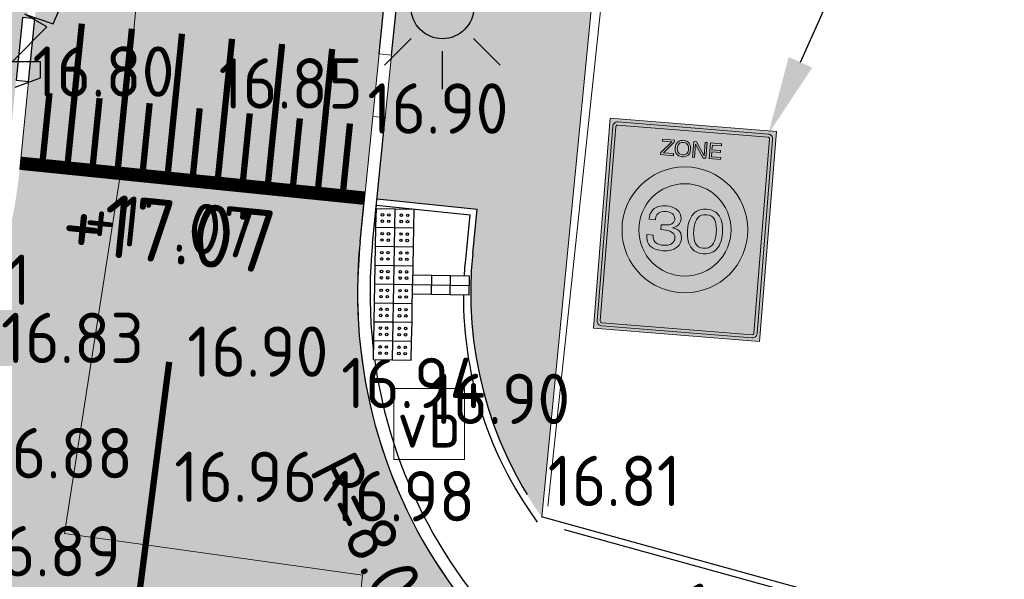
# Model space of a CAD drawing. Header units: metres. Extents: x 174255 to 175175, y 462028 to 462911.
# Tile 44 of 256: x 174576.41 to 174592.06, y 462273.53 to 462282.43. Entities that reach past the tile are written whole.
import ezdxf
from ezdxf import colors
from ezdxf.entities.mleader import LeaderData, LeaderLine
from ezdxf.enums import TextEntityAlignment as Align
from ezdxf.lldxf.tags import DXFTag
from ezdxf.math import Vec2, Vec3

# ---------------------------------------------------------------- set-up
doc = ezdxf.new("R2010")
doc.units = ezdxf.units.M
doc.set_wipeout_variables(frame=1)
for name, pattern in [('VH-GELEIDEBAND_50X200', [8, 4, -2, 0, -2]), ('VH-OPSLUITBAND', [10, 4, -2, 2, -2]), ('VH-OPSLUITBAND_100X200', [16, 8, -2, 4, -2])]:
    doc.linetypes.add(name, pattern=pattern)
for name, color, linetype in [('-DR-nw-inr-geleidetegels', 250, 'Continuous'), ('-DR-nw-inr-noppentegels', 250, 'Continuous'), ('-DR-nw-txt', 50, 'Continuous')]:
    doc.layers.add(name, color=color, linetype=linetype)
for name, color, linetype, lineweight in [('B-ME-AL-PEIL_BRM-T20', 8, 'Continuous', 20), ('B-ME-AL-PEIL_MAAIVELD-T20', 8, 'Continuous', 20), ('B-ME-GR-HAAG-G', 8, 'GR-HAAG1', 20), ('B-ME-IE-MEUBILAIR_WEGMEUBILAIR_VERKEERSBORD-S', 8, 'Continuous', 25), ('B-WE-RI-PERSLEIDING-G', 8, 'RI-PERS', 20), ('B-WE-VH-KANTOPSLUITING_ACHTERKANTBAND-G', 252, 'Continuous', 25), ('B-WE-VH-KANTOPSLUITING_EINDVERLOOPBAND_200X200-G', 252, 'Continuous', 25), ('B-WE-VH-KANTOPSLUITING_OPSLUITBAND_100X200-G', 252, 'VH-OPSLUITBAND_100X200', 25), ('B-WE-VH-KANTOPSLUITING_OPSLUITBAND_200X200-G', 252, 'VH-OPSLUITBAND', 20), ('B-WE-VH-KANTOPSLUITING_VERLOOPBAND_50-200X200-200X200-G', 252, 'Continuous', 20), ('B-WE-VH-NAP-T20', 252, 'Continuous', 25), ('B-WE-VW-MARKERING_DWARS_STREEP_DOORGETROKKEN_020-G', 8, 'Continuous', 13), ('B-WE-VW-MARKERING_LANGS_STREEP_DOORGETROKKEN_010-G', 8, 'Continuous', 20), ('B-XX-KG-GRENS_PERCEEL-BEREKEND-G', 213, 'Continuous', 20), ('N-WE-IE-MEUBILAIR_WEGMEUBILAIR-LICHTMAST-PAALTOP-6.00-S', 5, 'Continuous', 25), ('N-WE-VH-KANTOPSLUITING_ACHTERKANTBAND-G', 50, 'Continuous', 25), ('N-WE-VH-KANTOPSLUITING_GELEIDEBAND_50-200X200-G', 210, 'VH-GELEIDEBAND_50X200', 25), ('N-WE-VH-NAP-T20', 7, 'Continuous', 25), ('N-WE-VH-T20', 7, 'Continuous', 25), ('N-WE-VH-VERHARDING_ASFALT_RIJBAAN-V', 254, 'Continuous', 25), ('N-WE-VH-VERHARDING_DREMPEL_ASFALT-G', 30, 'Continuous', 25), ('N-WE-VW-MARKERING_DWARS_STREEP_DOORGETROKKEN_020-G', 7, 'Continuous', 13), ('N-WE-VW-MARKERING_LANGS_STREEP_DOORGETROKKEN_010-G', 7, 'Continuous', 20), ('N-WE-VW-VERKEERSTEKEN_BORD-S', 7, 'Continuous', 25), ('to-xx-bibkleur', 7, 'Continuous', 13)]:
    doc.layers.add(name, color=color, linetype=linetype, lineweight=lineweight)
doc.layers.add('N-WE-GR-BOOM-1E-GROOTTE-S', color=7, linetype='Continuous', lineweight=25, true_color=0x00cc00)
doc.layers.add('N-WE-GR-GRAS_BERM-NECTAR-ONDER-MAAIMES-V', color=7, linetype='Continuous', lineweight=25, true_color=0xd1ffa3)
doc.styles.add('CE', font='txt', dxfattribs={"height": 1.8})
doc.styles.add('NLCS-ISO', font='NLCS-ISO.ttf')
doc.styles.add('NLCS-ISO-M500-T20', font='NLCS-ISO.ttf', dxfattribs={"height": 1})
doc.styles.get("Standard").update_dxf_attribs({"font": 'isocpeur.ttf'})
doc.linetypes.add('GR-HAAG1', pattern='A,6,[176,NLCS.SHX,S=0.125,R=0,X=0,Y=0],-2', length=8)
tags = doc.linetypes.add('RI-PERS', pattern='A,7,-2,["P",Standard,S=1.8,R=0,X=-0.5,Y=-0.9],-2,7,-2,[102,NLCS.SHX,S=1,R=180,X=0,Y=0],-2', length=22).pattern_tags.tags
tags[6] = DXFTag(74, 10)

# ---------------------------------------------------------------- blocks, each defined once
blk = doc.blocks.new('SIE-WEG_VERKEERSBORD-SO')
at = {"color": 0, "linetype": 'ByBlock', "lineweight": 18}
blk.add_lwpolyline([(-1.125, -1.125), (1.125, -1.125), (1.125, 1.125), (-1.125, 1.125)], close=True, dxfattribs=at)
at = {"color": 0, "linetype": 'ByBlock', "lineweight": 18, "style": 'NLCS-ISO'}
blk.add_text('vb', height=1.5, dxfattribs=at).set_placement((0, 0), align=Align.MIDDLE_CENTER)
blk = doc.blocks.new('SGR-BOOM_1EGROOTTE')
at = {"linetype": 'Continuous', "flags": 128}
blk.add_lwpolyline([(167870.767, 467732.046), (167871.171, 467732.196), (167871.171, 467732.447), (167870.718, 467732.447), (167871.273, 467733.004), (167870.92, 467733.204), (167871.373, 467733.053), (167871.524, 467733.406)], dxfattribs=at)
blk = doc.blocks.new('lichtmast 5.00 m')
blk.add_hatch(color=256).paths.add_polyline_path([(-0.25, 0, 1), (0.25, 0)])
for p, q in [((0, 0.35), (0, 0.65)), ((-0.2475, 0.2475), (-0.4596, 0.4596)), ((0.2475, 0.2475), (0.4596, 0.4596)), ((-0.35, 0), (-0.65, 0)), ((-0.25, 0), (0.25, 0)), ((0.35, 0), (0.65, 0)), ((-0.2475, -0.2475), (-0.4596, -0.4596)), ((0.2475, -0.2475), (0.4596, -0.4596)), ((0, -0.65), (0, -0.35))]:
    blk.add_line(p, q)
blk.add_circle((0, 0), 0.25)
blk = doc.blocks.new('A01-30zb')
at = {"layer": 'to-xx-bibkleur'}
h = blk.add_hatch(color=255, dxfattribs=at)
h.paths.add_polyline_path([(0.265, 0), (0.265, 0.67), (-0.265, 0.67), (-0.265, 0)])
edge = h.paths.add_edge_path(flags=16)
edge.add_line((0.24, 0.66), (-0.24, 0.66))
edge.add_arc((-0.24, 0.645), 0.015, 90, 180)
edge.add_line((-0.255, 0.645), (-0.255, 0.025))
edge.add_arc((-0.24, 0.025), 0.015, 180, 270)
edge.add_line((-0.24, 0.01), (0.24, 0.01))
edge.add_arc((0.24, 0.025), 0.015, 270, 360)
edge.add_line((0.255, 0.025), (0.255, 0.645))
edge.add_arc((0.24, 0.645), 0.015, 0, 90)
h = blk.add_hatch(color=250, dxfattribs=at)
edge = h.paths.add_edge_path()
edge.add_line((0.24, 0.66), (-0.24, 0.66))
edge.add_arc((-0.24, 0.645), 0.015, 90, 180)
edge.add_line((-0.255, 0.645), (-0.255, 0.025))
edge.add_arc((-0.24, 0.025), 0.015, 180, 270)
edge.add_line((-0.24, 0.01), (0.24, 0.01))
edge.add_arc((0.24, 0.025), 0.015, 270, 360)
edge.add_line((0.255, 0.025), (0.255, 0.645))
edge.add_arc((0.24, 0.645), 0.015, 0, 90)
edge = h.paths.add_edge_path(flags=16)
edge.add_line((0.24, 0.65), (-0.24, 0.65))
edge.add_arc((-0.24, 0.645), 0.005, 90, 180)
edge.add_line((-0.245, 0.645), (-0.245, 0.025))
edge.add_arc((-0.24, 0.025), 0.005, 180, 270)
edge.add_line((-0.24, 0.02), (0.24, 0.02))
edge.add_arc((0.24, 0.025), 0.005, 270, 360)
edge.add_line((0.245, 0.025), (0.245, 0.645))
edge.add_arc((0.24, 0.645), 0.005, 0, 90)
h = blk.add_hatch(color=255, dxfattribs=at)
h.paths.add_polyline_path([(0.245, 0.645, 0.414214), (0.24, 0.65), (-0.24, 0.65, 0.414214), (-0.245, 0.645), (-0.245, 0.025, 0.414214), (-0.24, 0.02), (0.24, 0.02, 0.414214), (0.245, 0.025)])
h.paths.add_polyline_path([(-0.2, 0.335, -1), (0.2, 0.335, -1)], flags=16)
h.paths.add_polyline_path([(-0.1467, 0.335, -1), (0.1467, 0.335, -1)], flags=0)
h.paths.add_polyline_path([(0.0816, 0.266), (0.074, 0.2644), (0.0651, 0.2636), (0.0557, 0.2641), (0.048, 0.2656), (0.041, 0.2679), (0.0347, 0.2713), (0.0289, 0.2757), (0.0231, 0.2817), (0.0191, 0.2876), (0.0159, 0.2937), (0.0133, 0.3003), (0.0112, 0.3075), (0.0097, 0.3153), (0.0087, 0.3237), (0.0084, 0.3327), (0.0083, 0.3351), (0.0085, 0.3443), (0.0094, 0.3529), (0.0107, 0.3607), (0.0128, 0.3682), (0.0152, 0.3749), (0.0183, 0.3811), (0.0222, 0.3873), (0.0278, 0.3934), (0.0334, 0.3979), (0.0396, 0.4015), (0.0465, 0.4041), (0.0541, 0.4057), (0.0637, 0.4065), (0.0723, 0.4059), (0.08, 0.4045), (0.087, 0.4021), (0.0934, 0.3988), (0.0991, 0.3945), (0.1048, 0.3888), (0.109, 0.3825), (0.1122, 0.3766), (0.1148, 0.37), (0.1169, 0.3628), (0.1184, 0.355), (0.1194, 0.3465), (0.1198, 0.3376), (0.1198, 0.3351), (0.1196, 0.3259), (0.1187, 0.3174), (0.1174, 0.3094), (0.1154, 0.302), (0.113, 0.2952), (0.11, 0.2891), (0.1058, 0.2826), (0.1003, 0.2767), (0.0947, 0.2722), (0.0884, 0.2686)], flags=0)
h.paths.add_polyline_path([(0.0723, 0.2823), (0.0632, 0.2815), (0.0547, 0.2827), (0.0478, 0.2853), (0.042, 0.2893), (0.0372, 0.295), (0.036, 0.297), (0.0332, 0.3028), (0.0311, 0.3094), (0.0295, 0.317), (0.0286, 0.3257), (0.0283, 0.3351), (0.0284, 0.3391), (0.029, 0.3483), (0.0301, 0.3564), (0.0319, 0.3637), (0.0343, 0.37), (0.0374, 0.3757), (0.043, 0.3818), (0.0489, 0.3856), (0.056, 0.3879), (0.0645, 0.3887), (0.0735, 0.3876), (0.0805, 0.3851), (0.0862, 0.3811), (0.0917, 0.3747), (0.095, 0.3676), (0.0971, 0.3609), (0.0986, 0.3532), (0.0995, 0.3446), (0.0998, 0.3351), (0.0997, 0.3312), (0.0992, 0.322), (0.098, 0.3138), (0.0963, 0.3065), (0.094, 0.3002), (0.0906, 0.2941), (0.0853, 0.2885), (0.0794, 0.2846)], flags=0)
h.paths.add_polyline_path([(-0.024, 0.2755), (-0.0296, 0.2716), (-0.036, 0.2686), (-0.0429, 0.2662), (-0.0507, 0.2647), (-0.0591, 0.2638), (-0.0646, 0.2636), (-0.0739, 0.264), (-0.0823, 0.2651), (-0.0898, 0.2668), (-0.0965, 0.2693), (-0.1023, 0.2725), (-0.1056, 0.275), (-0.1104, 0.2799), (-0.1141, 0.2858), (-0.1168, 0.2927), (-0.1184, 0.3004), (-0.1191, 0.3105), (-0.0995, 0.3105), (-0.0986, 0.3021), (-0.0961, 0.2951), (-0.0919, 0.2895), (-0.0907, 0.2883), (-0.0852, 0.2846), (-0.0783, 0.2821), (-0.0701, 0.281), (-0.0654, 0.2808), (-0.0566, 0.2813), (-0.049, 0.2829), (-0.0425, 0.2855), (-0.0393, 0.2876), (-0.0338, 0.2928), (-0.0307, 0.2993), (-0.0297, 0.3059), (-0.0309, 0.3136), (-0.0344, 0.3199), (-0.0393, 0.324), (-0.0449, 0.3267), (-0.0517, 0.3286), (-0.06, 0.3297), (-0.0681, 0.33), (-0.0731, 0.33), (-0.0764, 0.3298), (-0.0764, 0.3456), (-0.0734, 0.3455), (-0.0689, 0.3454), (-0.0596, 0.3459), (-0.0517, 0.3473), (-0.0455, 0.3495), (-0.0434, 0.3506), (-0.038, 0.3555), (-0.0353, 0.3623), (-0.0351, 0.366), (-0.0363, 0.3736), (-0.04, 0.3799), (-0.0428, 0.3825), (-0.0488, 0.3859), (-0.0561, 0.388), (-0.0643, 0.3887), (-0.0729, 0.388), (-0.0801, 0.3859), (-0.0863, 0.3825), (-0.0877, 0.3814), (-0.0923, 0.3758), (-0.0951, 0.369), (-0.0961, 0.3609), (-0.0961, 0.3599), (-0.1162, 0.3599), (-0.1155, 0.3697), (-0.1138, 0.3772), (-0.111, 0.384), (-0.1071, 0.3901), (-0.1027, 0.3946), (-0.0972, 0.3987), (-0.0909, 0.4019), (-0.0839, 0.4042), (-0.076, 0.4057), (-0.0674, 0.4064), (-0.0646, 0.4065), (-0.056, 0.406), (-0.0481, 0.4047), (-0.0408, 0.4026), (-0.0343, 0.3997), (-0.0286, 0.3959), (-0.0228, 0.3905), (-0.0187, 0.3845), (-0.016, 0.3777), (-0.0147, 0.3691), (-0.0157, 0.3604), (-0.0185, 0.3535), (-0.0211, 0.3496), (-0.0264, 0.3448), (-0.033, 0.3411), (-0.0396, 0.3389), (-0.0312, 0.3375), (-0.0242, 0.3348), (-0.0174, 0.3302), (-0.0126, 0.3236), (-0.0101, 0.3168), (-0.0089, 0.3078), (-0.0096, 0.2996), (-0.0115, 0.2923), (-0.0147, 0.2857), (-0.0191, 0.2799)], flags=0)
h.paths.add_polyline_path([(0.0954, 0.5673), (0.0589, 0.5673), (0.0589, 0.6171), (0.0947, 0.6171), (0.0947, 0.6109), (0.0655, 0.6109), (0.0655, 0.5961), (0.093, 0.5961), (0.093, 0.5893), (0.0655, 0.5893), (0.0655, 0.5738), (0.0954, 0.5738)], flags=16)
h.paths.add_polyline_path([(0.0486, 0.5673), (0.04, 0.5673), (0.0118, 0.6099), (0.0118, 0.5673), (0.0057, 0.5673), (0.0057, 0.6171), (0.0143, 0.6171), (0.0424, 0.5745), (0.0424, 0.6171), (0.0486, 0.6171)], flags=16)
h.paths.add_polyline_path([(-0.0177, 0.5673), (-0.0229, 0.5662), (-0.027, 0.5659), (-0.0328, 0.5662), (-0.038, 0.568), (-0.0425, 0.5707), (-0.0449, 0.5731), (-0.048, 0.5772), (-0.0504, 0.5824), (-0.0514, 0.5886), (-0.0514, 0.592), (-0.0511, 0.5985), (-0.0493, 0.604), (-0.0469, 0.6089), (-0.0449, 0.6113), (-0.0407, 0.6147), (-0.0363, 0.6171), (-0.0308, 0.6181), (-0.027, 0.6185), (-0.0211, 0.6178), (-0.016, 0.6164), (-0.0115, 0.6137), (-0.0088, 0.6113), (-0.0057, 0.6068), (-0.0036, 0.6016), (-0.0026, 0.5958), (-0.0022, 0.592), (-0.0029, 0.5858), (-0.0043, 0.58), (-0.0077, 0.574), (-0.0129, 0.5697)], flags=16)
h.paths.add_polyline_path([(-0.0211, 0.5731), (-0.027, 0.5724), (-0.0311, 0.5728), (-0.0359, 0.5745), (-0.0401, 0.5776), (-0.0421, 0.5807), (-0.0442, 0.5858), (-0.0449, 0.592), (-0.0445, 0.5965), (-0.0431, 0.602), (-0.0401, 0.6065), (-0.0376, 0.6089), (-0.0328, 0.6109), (-0.027, 0.612), (-0.0229, 0.6116), (-0.0177, 0.6099), (-0.0136, 0.6065), (-0.0115, 0.6037), (-0.0095, 0.5985), (-0.0088, 0.592), (-0.0091, 0.5879), (-0.0108, 0.5821), (-0.0136, 0.5776), (-0.0163, 0.5755)], flags=0)
h.paths.add_polyline_path([(-0.0552, 0.5673), (-0.0961, 0.5673), (-0.0961, 0.5741), (-0.0638, 0.6109), (-0.094, 0.6109), (-0.094, 0.6171), (-0.0559, 0.6171), (-0.0559, 0.6102), (-0.0878, 0.5741), (-0.0552, 0.5741)], flags=16)
h = blk.add_hatch(color=250, dxfattribs=at)
h.paths.add_polyline_path([(0.0954, 0.5738), (0.0655, 0.5738), (0.0655, 0.5893), (0.093, 0.5893), (0.093, 0.5961), (0.0655, 0.5961), (0.0655, 0.6109), (0.0947, 0.6109), (0.0947, 0.6171), (0.0589, 0.6171), (0.0589, 0.5673), (0.0954, 0.5673)])
h.paths.add_polyline_path([(0.0486, 0.6171), (0.0424, 0.6171), (0.0424, 0.5745), (0.0143, 0.6171), (0.0057, 0.6171), (0.0057, 0.5673), (0.0118, 0.5673), (0.0118, 0.6099), (0.04, 0.5673), (0.0486, 0.5673)])
h.paths.add_polyline_path([(-0.0043, 0.58), (-0.0029, 0.5858), (-0.0022, 0.592), (-0.0026, 0.5958), (-0.0036, 0.6016), (-0.0057, 0.6068), (-0.0088, 0.6113), (-0.0115, 0.6137), (-0.016, 0.6164), (-0.0211, 0.6178), (-0.027, 0.6185), (-0.0308, 0.6181), (-0.0363, 0.6171), (-0.0407, 0.6147), (-0.0449, 0.6113), (-0.0469, 0.6089), (-0.0493, 0.604), (-0.0511, 0.5985), (-0.0514, 0.592), (-0.0514, 0.5886), (-0.0504, 0.5824), (-0.048, 0.5772), (-0.0449, 0.5731), (-0.0425, 0.5707), (-0.038, 0.568), (-0.0328, 0.5662), (-0.027, 0.5659), (-0.0229, 0.5662), (-0.0177, 0.5673), (-0.0129, 0.5697), (-0.0088, 0.5731), (-0.0071, 0.5752)])
h.paths.add_polyline_path([(-0.0136, 0.5776), (-0.0163, 0.5755), (-0.0211, 0.5731), (-0.027, 0.5724), (-0.0311, 0.5728), (-0.0359, 0.5745), (-0.0401, 0.5776), (-0.0421, 0.5807), (-0.0442, 0.5858), (-0.0449, 0.592), (-0.0445, 0.5965), (-0.0431, 0.602), (-0.0401, 0.6065), (-0.0376, 0.6089), (-0.0328, 0.6109), (-0.027, 0.612), (-0.0229, 0.6116), (-0.0177, 0.6099), (-0.0136, 0.6065), (-0.0115, 0.6037), (-0.0095, 0.5985), (-0.0088, 0.592), (-0.0091, 0.5879), (-0.0108, 0.5821)], flags=16)
h.paths.add_polyline_path([(-0.0552, 0.5741), (-0.0878, 0.5741), (-0.0559, 0.6102), (-0.0559, 0.6171), (-0.094, 0.6171), (-0.094, 0.6109), (-0.0638, 0.6109), (-0.0961, 0.5741), (-0.0961, 0.5673), (-0.0552, 0.5673)])
at = {"layer": 'to-xx-bibkleur', "true_color": 0xff0a0a}
h = blk.add_hatch(color=1, dxfattribs=at)
edge = h.paths.add_edge_path(flags=16)
edge.add_arc((0, 0.335), 0.1467, 0, 360)
edge = h.paths.add_edge_path()
edge.add_arc((0, 0.335), 0.2, 0, 360)
at = {"layer": 'to-xx-bibkleur'}
h = blk.add_hatch(color=250, dxfattribs=at)
h.paths.add_polyline_path([(0.0655, 0.3886), (0.0735, 0.3876), (0.0805, 0.3851), (0.0862, 0.3811), (0.0911, 0.3755), (0.0924, 0.3734), (0.095, 0.3676), (0.0971, 0.3609), (0.0986, 0.3532), (0.0995, 0.3446), (0.0998, 0.3351), (0.0997, 0.3312), (0.0992, 0.322), (0.098, 0.3138), (0.0963, 0.3065), (0.094, 0.3002), (0.0911, 0.2949), (0.0903, 0.2938), (0.0853, 0.2885), (0.0794, 0.2846), (0.0723, 0.2823), (0.0641, 0.2816), (0.0626, 0.2816), (0.0547, 0.2827), (0.0478, 0.2853), (0.042, 0.2893), (0.0372, 0.295), (0.036, 0.297), (0.0332, 0.3028), (0.0311, 0.3094), (0.0295, 0.317), (0.0286, 0.3257), (0.0283, 0.3351), (0.0284, 0.3391), (0.029, 0.3483), (0.0301, 0.3564), (0.0319, 0.3637), (0.0343, 0.37), (0.0372, 0.3754), (0.038, 0.3764), (0.043, 0.3818), (0.0489, 0.3856), (0.056, 0.3879), (0.0641, 0.3887)], flags=16)
h.paths.add_polyline_path([(0.0107, 0.3607), (0.0094, 0.3529), (0.0085, 0.3443), (0.0083, 0.3351), (0.0084, 0.3327), (0.0087, 0.3237), (0.0097, 0.3153), (0.0112, 0.3075), (0.0133, 0.3003), (0.0159, 0.2937), (0.0191, 0.2876), (0.0227, 0.2822), (0.0238, 0.281), (0.0289, 0.2757), (0.0347, 0.2713), (0.041, 0.2679), (0.048, 0.2656), (0.0557, 0.2641), (0.064, 0.2636), (0.0658, 0.2636), (0.074, 0.2644), (0.0816, 0.266), (0.0884, 0.2686), (0.0947, 0.2722), (0.1003, 0.2767), (0.1054, 0.2821), (0.1064, 0.2835), (0.11, 0.2891), (0.113, 0.2952), (0.1154, 0.302), (0.1174, 0.3094), (0.1187, 0.3174), (0.1196, 0.3259), (0.1198, 0.3351), (0.1198, 0.3376), (0.1194, 0.3465), (0.1184, 0.355), (0.1169, 0.3628), (0.1148, 0.37), (0.1122, 0.3766), (0.109, 0.3825), (0.1054, 0.388), (0.1044, 0.3892), (0.0991, 0.3945), (0.0934, 0.3988), (0.087, 0.4021), (0.08, 0.4045), (0.0723, 0.4059), (0.064, 0.4065), (0.0622, 0.4064), (0.0541, 0.4057), (0.0465, 0.4041), (0.0396, 0.4015), (0.0334, 0.3979), (0.0278, 0.3934), (0.0227, 0.3879), (0.0218, 0.3867), (0.0183, 0.3811), (0.0152, 0.3749), (0.0128, 0.3682)])
h.paths.add_polyline_path([(-0.1056, 0.275), (-0.1023, 0.2725), (-0.0965, 0.2693), (-0.0898, 0.2668), (-0.0823, 0.2651), (-0.0739, 0.264), (-0.0646, 0.2636), (-0.0591, 0.2638), (-0.0507, 0.2647), (-0.0429, 0.2662), (-0.036, 0.2686), (-0.0296, 0.2716), (-0.024, 0.2755), (-0.0191, 0.2799), (-0.0147, 0.2857), (-0.0115, 0.2923), (-0.0096, 0.2996), (-0.009, 0.3076), (-0.009, 0.3087), (-0.0101, 0.3168), (-0.0126, 0.3236), (-0.0169, 0.3295), (-0.0183, 0.3308), (-0.0242, 0.3348), (-0.0312, 0.3375), (-0.0396, 0.3389), (-0.033, 0.3411), (-0.0264, 0.3448), (-0.0211, 0.3496), (-0.0185, 0.3535), (-0.0157, 0.3604), (-0.0148, 0.3684), (-0.0149, 0.3702), (-0.016, 0.3777), (-0.0187, 0.3845), (-0.0228, 0.3905), (-0.0286, 0.3959), (-0.0343, 0.3997), (-0.0408, 0.4026), (-0.0481, 0.4047), (-0.056, 0.406), (-0.0646, 0.4065), (-0.0674, 0.4064), (-0.076, 0.4057), (-0.0839, 0.4042), (-0.0909, 0.4019), (-0.0972, 0.3987), (-0.1027, 0.3946), (-0.1071, 0.3901), (-0.111, 0.384), (-0.1138, 0.3772), (-0.1155, 0.3697), (-0.1161, 0.3613), (-0.1161, 0.3599), (-0.0961, 0.3599), (-0.0961, 0.3607), (-0.0961, 0.3609), (-0.0951, 0.369), (-0.0923, 0.3758), (-0.0877, 0.3814), (-0.0863, 0.3825), (-0.0801, 0.3859), (-0.0729, 0.388), (-0.0643, 0.3887), (-0.0561, 0.388), (-0.0488, 0.3859), (-0.0428, 0.3825), (-0.04, 0.3799), (-0.0363, 0.3736), (-0.0351, 0.366), (-0.0353, 0.3623), (-0.038, 0.3555), (-0.0434, 0.3506), (-0.0455, 0.3495), (-0.0517, 0.3473), (-0.0596, 0.3459), (-0.0689, 0.3454), (-0.0734, 0.3455), (-0.0764, 0.3456), (-0.0764, 0.3298), (-0.0731, 0.33), (-0.0681, 0.33), (-0.06, 0.3297), (-0.0517, 0.3286), (-0.0449, 0.3267), (-0.0393, 0.324), (-0.0344, 0.3199), (-0.0309, 0.3136), (-0.0297, 0.3059), (-0.0307, 0.2993), (-0.0338, 0.2928), (-0.0393, 0.2876), (-0.0425, 0.2855), (-0.049, 0.2829), (-0.0566, 0.2813), (-0.0654, 0.2808), (-0.0701, 0.281), (-0.0783, 0.2821), (-0.0852, 0.2846), (-0.0907, 0.2883), (-0.0919, 0.2895), (-0.0961, 0.2951), (-0.0986, 0.3021), (-0.0995, 0.3105), (-0.119, 0.3105), (-0.119, 0.3095), (-0.119, 0.3091), (-0.1184, 0.3004), (-0.1168, 0.2927), (-0.1141, 0.2858), (-0.1104, 0.2799)])
at = {"layer": 'to-xx-bibkleur', "color": 250}
blk.add_lwpolyline([(0.265, 0), (0.265, 0.67), (-0.265, 0.67), (-0.265, 0)], close=True, dxfattribs=at)
at = {"layer": 'to-xx-bibkleur', "color": 250, "flags": 128}
for points in [[(0.24, 0.66), (-0.24, 0.66, 0.414214), (-0.255, 0.645), (-0.255, 0.025, 0.414214), (-0.24, 0.01), (0.24, 0.01, 0.414214), (0.255, 0.025), (0.255, 0.645, 0.414214)], [(0.24, 0.65), (-0.24, 0.65, 0.414214), (-0.245, 0.645), (-0.245, 0.025, 0.414214), (-0.24, 0.02), (0.24, 0.02, 0.414214), (0.245, 0.025), (0.245, 0.645, 0.414214)]]:
    blk.add_lwpolyline(points, format="xyb", close=True, dxfattribs=at)
for points in [[(-0.0552, 0.5741), (-0.0878, 0.5741), (-0.0559, 0.6102), (-0.0559, 0.6171), (-0.094, 0.6171), (-0.094, 0.6109), (-0.0638, 0.6109), (-0.0961, 0.5741), (-0.0961, 0.5673), (-0.0552, 0.5673)], [(-0.0043, 0.58), (-0.0029, 0.5858), (-0.0022, 0.592), (-0.0026, 0.5958), (-0.0036, 0.6016), (-0.0057, 0.6068), (-0.0088, 0.6113), (-0.0115, 0.6137), (-0.016, 0.6164), (-0.0211, 0.6178), (-0.027, 0.6185), (-0.0308, 0.6181), (-0.0363, 0.6171), (-0.0407, 0.6147), (-0.0449, 0.6113), (-0.0469, 0.6089), (-0.0493, 0.604), (-0.0511, 0.5985), (-0.0514, 0.592), (-0.0514, 0.5886), (-0.0504, 0.5824), (-0.048, 0.5772), (-0.0449, 0.5731), (-0.0425, 0.5707), (-0.038, 0.568), (-0.0328, 0.5662), (-0.027, 0.5659), (-0.0229, 0.5662), (-0.0177, 0.5673), (-0.0129, 0.5697), (-0.0088, 0.5731), (-0.0071, 0.5752)], [(-0.0136, 0.5776), (-0.0163, 0.5755), (-0.0211, 0.5731), (-0.027, 0.5724), (-0.0311, 0.5728), (-0.0359, 0.5745), (-0.0401, 0.5776), (-0.0421, 0.5807), (-0.0442, 0.5858), (-0.0449, 0.592), (-0.0445, 0.5965), (-0.0431, 0.602), (-0.0401, 0.6065), (-0.0376, 0.6089), (-0.0328, 0.6109), (-0.027, 0.612), (-0.0229, 0.6116), (-0.0177, 0.6099), (-0.0136, 0.6065), (-0.0115, 0.6037), (-0.0095, 0.5985), (-0.0088, 0.592), (-0.0091, 0.5879), (-0.0108, 0.5821)], [(0.0486, 0.6171), (0.0424, 0.6171), (0.0424, 0.5745), (0.0143, 0.6171), (0.0057, 0.6171), (0.0057, 0.5673), (0.0118, 0.5673), (0.0118, 0.6099), (0.04, 0.5673), (0.0486, 0.5673)], [(0.0954, 0.5738), (0.0655, 0.5738), (0.0655, 0.5893), (0.093, 0.5893), (0.093, 0.5961), (0.0655, 0.5961), (0.0655, 0.6109), (0.0947, 0.6109), (0.0947, 0.6171), (0.0589, 0.6171), (0.0589, 0.5673), (0.0954, 0.5673)], [(-0.1056, 0.275), (-0.1023, 0.2725), (-0.0965, 0.2693), (-0.0898, 0.2668), (-0.0823, 0.2651), (-0.0739, 0.264), (-0.0646, 0.2636), (-0.0591, 0.2638), (-0.0507, 0.2647), (-0.0429, 0.2662), (-0.036, 0.2686), (-0.0296, 0.2716), (-0.024, 0.2755), (-0.0191, 0.2799), (-0.0147, 0.2857), (-0.0115, 0.2923), (-0.0096, 0.2996), (-0.009, 0.3076), (-0.009, 0.3087), (-0.0101, 0.3168), (-0.0126, 0.3236), (-0.0169, 0.3295), (-0.0183, 0.3308), (-0.0242, 0.3348), (-0.0312, 0.3375), (-0.0396, 0.3389), (-0.033, 0.3411), (-0.0264, 0.3448), (-0.0211, 0.3496), (-0.0185, 0.3535), (-0.0157, 0.3604), (-0.0148, 0.3684), (-0.0149, 0.3702), (-0.016, 0.3777), (-0.0187, 0.3845), (-0.0228, 0.3905), (-0.0286, 0.3959), (-0.0343, 0.3997), (-0.0408, 0.4026), (-0.0481, 0.4047), (-0.056, 0.406), (-0.0646, 0.4065), (-0.0674, 0.4064), (-0.076, 0.4057), (-0.0839, 0.4042), (-0.0909, 0.4019), (-0.0972, 0.3987), (-0.1027, 0.3946), (-0.1071, 0.3901), (-0.111, 0.384), (-0.1138, 0.3772), (-0.1155, 0.3697), (-0.1161, 0.3613), (-0.1161, 0.3599), (-0.0961, 0.3599), (-0.0961, 0.3607), (-0.0961, 0.3609), (-0.0951, 0.369), (-0.0923, 0.3758), (-0.0877, 0.3814), (-0.0863, 0.3825), (-0.0801, 0.3859), (-0.0729, 0.388), (-0.0643, 0.3887), (-0.0561, 0.388), (-0.0488, 0.3859), (-0.0428, 0.3825), (-0.04, 0.3799), (-0.0363, 0.3736), (-0.0351, 0.366), (-0.0353, 0.3623), (-0.038, 0.3555), (-0.0434, 0.3506), (-0.0455, 0.3495), (-0.0517, 0.3473), (-0.0596, 0.3459), (-0.0689, 0.3454), (-0.0734, 0.3455), (-0.0764, 0.3456), (-0.0764, 0.3298), (-0.0731, 0.33), (-0.0681, 0.33), (-0.06, 0.3297), (-0.0517, 0.3286), (-0.0449, 0.3267), (-0.0393, 0.324), (-0.0344, 0.3199), (-0.0309, 0.3136), (-0.0297, 0.3059), (-0.0307, 0.2993), (-0.0338, 0.2928), (-0.0393, 0.2876), (-0.0425, 0.2855), (-0.049, 0.2829), (-0.0566, 0.2813), (-0.0654, 0.2808), (-0.0701, 0.281), (-0.0783, 0.2821), (-0.0852, 0.2846), (-0.0907, 0.2883), (-0.0919, 0.2895), (-0.0961, 0.2951), (-0.0986, 0.3021), (-0.0995, 0.3105), (-0.119, 0.3105), (-0.119, 0.3095), (-0.119, 0.3091), (-0.1184, 0.3004), (-0.1168, 0.2927), (-0.1141, 0.2858), (-0.1104, 0.2799)], [(0.0107, 0.3607), (0.0094, 0.3529), (0.0085, 0.3443), (0.0083, 0.3351), (0.0084, 0.3327), (0.0087, 0.3237), (0.0097, 0.3153), (0.0112, 0.3075), (0.0133, 0.3003), (0.0159, 0.2937), (0.0191, 0.2876), (0.0227, 0.2822), (0.0238, 0.281), (0.0289, 0.2757), (0.0347, 0.2713), (0.041, 0.2679), (0.048, 0.2656), (0.0557, 0.2641), (0.064, 0.2636), (0.0658, 0.2636), (0.074, 0.2644), (0.0816, 0.266), (0.0884, 0.2686), (0.0947, 0.2722), (0.1003, 0.2767), (0.1054, 0.2821), (0.1064, 0.2835), (0.11, 0.2891), (0.113, 0.2952), (0.1154, 0.302), (0.1174, 0.3094), (0.1187, 0.3174), (0.1196, 0.3259), (0.1198, 0.3351), (0.1198, 0.3376), (0.1194, 0.3465), (0.1184, 0.355), (0.1169, 0.3628), (0.1148, 0.37), (0.1122, 0.3766), (0.109, 0.3825), (0.1054, 0.388), (0.1044, 0.3892), (0.0991, 0.3945), (0.0934, 0.3988), (0.087, 0.4021), (0.08, 0.4045), (0.0723, 0.4059), (0.064, 0.4065), (0.0622, 0.4064), (0.0541, 0.4057), (0.0465, 0.4041), (0.0396, 0.4015), (0.0334, 0.3979), (0.0278, 0.3934), (0.0227, 0.3879), (0.0218, 0.3867), (0.0183, 0.3811), (0.0152, 0.3749), (0.0128, 0.3682)], [(0.0655, 0.3886), (0.0735, 0.3876), (0.0805, 0.3851), (0.0862, 0.3811), (0.0911, 0.3755), (0.0924, 0.3734), (0.095, 0.3676), (0.0971, 0.3609), (0.0986, 0.3532), (0.0995, 0.3446), (0.0998, 0.3351), (0.0997, 0.3312), (0.0992, 0.322), (0.098, 0.3138), (0.0963, 0.3065), (0.094, 0.3002), (0.0911, 0.2949), (0.0903, 0.2938), (0.0853, 0.2885), (0.0794, 0.2846), (0.0723, 0.2823), (0.0641, 0.2816), (0.0626, 0.2816), (0.0547, 0.2827), (0.0478, 0.2853), (0.042, 0.2893), (0.0372, 0.295), (0.036, 0.297), (0.0332, 0.3028), (0.0311, 0.3094), (0.0295, 0.317), (0.0286, 0.3257), (0.0283, 0.3351), (0.0284, 0.3391), (0.029, 0.3483), (0.0301, 0.3564), (0.0319, 0.3637), (0.0343, 0.37), (0.0372, 0.3754), (0.038, 0.3764), (0.043, 0.3818), (0.0489, 0.3856), (0.056, 0.3879), (0.0641, 0.3887)]]:
    blk.add_lwpolyline(points, close=True, dxfattribs=at)
at = {"layer": 'to-xx-bibkleur', "color": 10}
for radius in [0.2, 0.1467]:
    blk.add_circle((0, 0.335), radius, dxfattribs=at)
blk = doc.blocks.new('*U170')
blk.add_wipeout([(0, 0), (0.3, -0.006), (0.294, -0.305), (-0.006, -0.3)])
for points in [[(-0.006, -0.3), (0, 0)], [(0, 0), (0.3, -0.006)], [(0.294, -0.305), (0.3, -0.006)], [(-0.006, -0.3), (0.294, -0.305)]]:
    blk.add_lwpolyline(points)
at = {"color": 253}
for centre in [(0.098, -0.102), (0.198, -0.104), (0.096, -0.202), (0.196, -0.204)]:
    blk.add_circle(centre, 0.02, dxfattribs=at)
blk.add_wipeout([(-0.006, -0.3), (0.294, -0.305), (0.289, -0.605), (-0.011, -0.6)])
for points in [[(-0.011, -0.6), (-0.006, -0.3)], [(-0.006, -0.3), (0.294, -0.305)], [(0.289, -0.605), (0.294, -0.305)], [(-0.011, -0.6), (0.289, -0.605)]]:
    blk.add_lwpolyline(points)
for centre in [(0.093, -0.402), (0.193, -0.404), (0.091, -0.502), (0.191, -0.504)]:
    blk.add_circle(centre, 0.02, dxfattribs=at)
blk.add_wipeout([(-0.011, -0.6), (0.289, -0.605), (0.283, -0.905), (-0.017, -0.9)])
for points in [[(-0.017, -0.9), (-0.011, -0.6)], [(-0.011, -0.6), (0.289, -0.605)], [(0.283, -0.905), (0.289, -0.605)], [(-0.017, -0.9), (0.283, -0.905)]]:
    blk.add_lwpolyline(points)
for centre in [(0.085, -0.802), (0.087, -0.702), (0.187, -0.704), (0.185, -0.804)]:
    blk.add_circle(centre, 0.02, dxfattribs=at)
blk.add_wipeout([(-0.017, -0.9), (0.283, -0.905), (0.278, -1.205), (-0.022, -1.2)])
for points in [[(-0.022, -1.2), (-0.017, -0.9)], [(-0.017, -0.9), (0.283, -0.905)], [(0.278, -1.205), (0.283, -0.905)], [(-0.022, -1.2), (0.278, -1.205)]]:
    blk.add_lwpolyline(points)
for centre in [(0.08, -1.102), (0.082, -1.002), (0.18, -1.103), (0.182, -1.004)]:
    blk.add_circle(centre, 0.02, dxfattribs=at)
blk.add_wipeout([(-0.022, -1.2), (0.278, -1.205), (0.272, -1.505), (-0.028, -1.5)])
for points in [[(-0.028, -1.5), (-0.022, -1.2)], [(-0.022, -1.2), (0.278, -1.205)], [(0.272, -1.505), (0.278, -1.205)], [(-0.028, -1.5), (0.272, -1.505)]]:
    blk.add_lwpolyline(points)
for centre in [(0.074, -1.402), (0.076, -1.302), (0.174, -1.403), (0.176, -1.303)]:
    blk.add_circle(centre, 0.02, dxfattribs=at)
blk.add_wipeout([(-0.028, -1.5), (0.272, -1.505), (0.267, -1.805), (-0.033, -1.8)])
for points in [[(-0.033, -1.8), (-0.028, -1.5)], [(-0.028, -1.5), (0.272, -1.505)], [(0.267, -1.805), (0.272, -1.505)], [(-0.033, -1.8), (0.267, -1.805)]]:
    blk.add_lwpolyline(points)
for centre in [(0.069, -1.702), (0.071, -1.602), (0.169, -1.703), (0.171, -1.603)]:
    blk.add_circle(centre, 0.02, dxfattribs=at)
blk.add_wipeout([(-0.033, -1.8), (0.267, -1.805), (0.261, -2.105), (-0.039, -2.1)])
for points in [[(-0.039, -2.1), (-0.033, -1.8)], [(-0.033, -1.8), (0.267, -1.805)], [(0.261, -2.105), (0.267, -1.805)], [(-0.039, -2.1), (0.261, -2.105)]]:
    blk.add_lwpolyline(points)
for centre in [(0.063, -2.002), (0.065, -1.902), (0.163, -2.003), (0.165, -1.903)]:
    blk.add_circle(centre, 0.02, dxfattribs=at)
blk.add_wipeout([(-0.039, -2.1), (0.261, -2.105), (0.256, -2.405), (-0.044, -2.4)])
for points in [[(-0.044, -2.4), (-0.039, -2.1)], [(-0.039, -2.1), (0.261, -2.105)], [(0.256, -2.405), (0.261, -2.105)], [(-0.044, -2.4), (0.256, -2.405)]]:
    blk.add_lwpolyline(points)
for centre in [(0.06, -2.201), (0.16, -2.203), (0.058, -2.301), (0.158, -2.303)]:
    blk.add_circle(centre, 0.02, dxfattribs=at)
blk = doc.blocks.new('*U171')
blk.add_wipeout([(-0.192, 0.23), (0, 0), (0.23, 0.192), (0.038, 0.423)])
for points in [[(0.038, 0.423), (-0.192, 0.23)], [(0.23, 0.192), (0.038, 0.423)], [(0, 0), (-0.192, 0.23)], [(0.23, 0.192), (0, 0)]]:
    blk.add_lwpolyline(points)
at = {"color": 253}
blk.add_lwpolyline([(-0.096, 0.115), (0.134, 0.307)], dxfattribs=at)
blk.add_wipeout([(0.038, 0.423), (0.23, 0.192), (0.461, 0.385), (0.268, 0.615)])
for points in [[(0.268, 0.615), (0.038, 0.423)], [(0.461, 0.385), (0.268, 0.615)], [(0.23, 0.192), (0.038, 0.423)], [(0.461, 0.385), (0.23, 0.192)]]:
    blk.add_lwpolyline(points)
blk.add_lwpolyline([(0.134, 0.307), (0.364, 0.5)], dxfattribs=at)
blk.add_wipeout([(0.268, 0.615), (0.461, 0.385), (0.691, 0.577), (0.499, 0.807)])
for points in [[(0.499, 0.807), (0.268, 0.615)], [(0.691, 0.577), (0.499, 0.807)], [(0.461, 0.385), (0.268, 0.615)], [(0.691, 0.577), (0.461, 0.385)]]:
    blk.add_lwpolyline(points)
blk.add_lwpolyline([(0.364, 0.5), (0.595, 0.692)], dxfattribs=at)

msp = doc.modelspace()

# ---------------------------------------------------------------- hatches: boundary and pattern name
at = {"layer": 'N-WE-GR-GRAS_BERM-NECTAR-ONDER-MAAIMES-V', "transparency": 33554559}
h = msp.add_hatch(color=256, dxfattribs=at)
h.dxf.hatch_style = 1
edge = h.paths.add_edge_path()
edge.add_line((174584.64, 462362.476), (174583.645, 462362.575))
edge.add_line((174583.645, 462362.575), (174575.535, 462282.555))
edge.add_arc((174574.241, 462282.686), 1.3, 174.2124, 354.2124, ccw=False)
edge.add_line((174572.948, 462282.817), (174581.058, 462362.832))
edge.add_line((174581.058, 462362.832), (174579.434, 462362.994))
edge.add_line((174579.434, 462362.994), (174578.2, 462350.578))
edge.add_line((174578.2, 462350.578), (174577.757, 462350.622))
edge.add_line((174577.757, 462350.622), (174576.569, 462346.935))
edge.add_arc((174595.606, 462340.804), 20, 162.1485, 185.7635)
edge.add_line((174575.707, 462338.795), (174575.989, 462336.005))
edge.add_arc((174554.1, 462333.795), 22, -8.9274, 5.7635, ccw=False)
edge.add_line((174575.834, 462330.381), (174574.785, 462323.704))
edge.add_arc((174594.542, 462320.6), 20, 171.0726, 179.3426)
edge.add_line((174574.544, 462320.83), (174574.473, 462314.692))
edge.add_arc((174552.475, 462314.944), 22, 343.4765, 359.3426, ccw=False)
edge.add_line((174573.566, 462308.687), (174572.466, 462304.98))
edge.add_arc((174591.641, 462299.292), 20, 163.4765, 181.1564)
edge.add_line((174571.645, 462298.888), (174571.75, 462293.673))
edge.add_line((174571.75, 462293.673), (174571.504, 462290.536))
edge.add_line((174571.504, 462290.536), (174570.362, 462284.147))
edge.add_arc((174574.3, 462283.443), 4, 169.8697, 242.3963)
edge.add_line((174572.446, 462279.898), (174574.064, 462279.053))
edge.add_arc((174568.393, 462280.875), 5.957, 342.1808, 355.0852)
edge.add_line((174574.328, 462280.365), (174576.218, 462280.174))
edge.add_line((174576.218, 462280.174), (174576.45, 462282.462))
edge.add_line((174576.45, 462282.462), (174576.53, 462282.454))
edge.add_line((174576.53, 462282.454), (174584.64, 462362.476))
h = msp.add_hatch(color=256, dxfattribs=at)
h.dxf.hatch_style = 1
edge = h.paths.add_edge_path()
edge.add_line((174588.812, 462336.995), (174587.917, 462337.086))
edge.add_line((174587.917, 462337.086), (174588.001, 462337.913))
edge.add_line((174588.001, 462337.913), (174590.878, 462340.243))
edge.add_line((174590.878, 462340.243), (174591.122, 462340.44))
edge.add_line((174591.122, 462340.44), (174584.707, 462274.525))
edge.add_line((174584.707, 462274.525), (174584.704, 462274.526))
edge.add_arc((174589.777, 462278.09), 6.2, 174.2124, 215.0897, ccw=False)
edge.add_line((174583.609, 462278.715), (174583.68, 462279.417))
edge.add_line((174583.68, 462279.417), (174582.088, 462279.579))
edge.add_line((174582.088, 462279.579), (174582.219, 462280.872))
edge.add_line((174582.219, 462280.872), (174582.32, 462281.867))
edge.add_line((174582.32, 462281.867), (174586.465, 462322.759))
edge.add_line((174586.465, 462322.759), (174587.36, 462322.669))
edge.add_line((174587.36, 462322.669), (174588.812, 462336.995))
at = {"layer": 'N-WE-VH-VERHARDING_ASFALT_RIJBAAN-V'}
h = msp.add_hatch(color=256, dxfattribs=at)
h.dxf.hatch_style = 1
h.paths.add_polyline_path([(174582.323, 462283.877), (174576.851, 462284.431), (174576.649, 462282.442), (174582.121, 462281.887)])
h = msp.add_hatch(color=256, dxfattribs=at)
h.dxf.hatch_style = 1
h.paths.add_polyline_path([(174582.121, 462281.887), (174576.649, 462282.442), (174576.548, 462281.447), (174576.407, 462280.054), (174581.879, 462279.499), (174582.02, 462280.892)])
h = msp.add_hatch(color=256, dxfattribs=at)
h.dxf.hatch_style = 1
h.paths.add_polyline_path([(174581.818, 462278.897), (174581.879, 462279.499), (174576.407, 462280.054, -0.395737), (174568.148, 462272.866, -0.045859), (174588.025, 462270.284, -0.37954)])

# ---------------------------------------------------------------- linework, layer by layer
at = {"layer": 'B-ME-GR-HAAG-G', "ltscale": 0.5}
msp.add_line((174585.981, 462285.762), (174584.801, 462274.698), dxfattribs=at)
at = {"layer": 'B-WE-RI-PERSLEIDING-G', "ltscale": 0.4}
msp.add_lwpolyline([(174678.601, 462235.916), (174677.345, 462236.905), (174677.165, 462238.047), (174677.778, 462240.685), (174677.778, 462241.827), (174677.237, 462242.639), (174676.371, 462242.951), (174624.865, 462256.92), (174615.773, 462259.439), (174612.075, 462260.494), (174591.579, 462265.81), (174584.118, 462267.779), (174582.764, 462268.333), (174581.986, 462269.543), (174581.633, 462270.665), (174581.698, 462272.052), (174581.859, 462273.599), (174577.122, 462274.263), (174577.996, 462279.885), (174578.786, 462288.205), (174580.186, 462301.035), (174580.966, 462308.485)], dxfattribs=at)
at = {"layer": 'B-WE-VH-KANTOPSLUITING_ACHTERKANTBAND-G'}
for p, q in [((174582.017, 462278.877), (174582.219, 462280.872)), ((174582.017, 462278.877), (174582.078, 462279.479)), ((174582.078, 462279.479), (174583.57, 462279.328)), ((174582.078, 462279.479), (174583.57, 462279.328))]:
    msp.add_line(p, q, dxfattribs=at)
msp.add_lwpolyline([(174584.64, 462274.44), (174584.496, 462274.654, -0.175543), (174583.498, 462278.617), (174583.57, 462279.328)], format="xyb", dxfattribs=at)
msp.add_lwpolyline([(174584.64, 462274.44), (174584.496, 462274.654, -0.175543), (174583.498, 462278.617), (174583.57, 462279.328)], format="xyb", dxfattribs=at)
msp.add_lwpolyline([(174673.646, 462249.95), (174584.704, 462274.526)], dxfattribs=at)
msp.add_lwpolyline([(174673.646, 462249.95), (174584.704, 462274.526)], dxfattribs=at)
msp.add_arc((174589.777, 462278.09), 7.8, 174.2124, 257.3475, dxfattribs=at)
msp.add_arc((174589.777, 462278.09), 7.8, 174.2124, 257.3475, dxfattribs=at)
at = {"layer": 'B-WE-VH-KANTOPSLUITING_EINDVERLOOPBAND_200X200-G', "ltscale": 0.5}
msp.add_line((174581.818, 462278.897), (174581.879, 462279.499), dxfattribs=at)
at = {"layer": 'B-WE-VH-KANTOPSLUITING_EINDVERLOOPBAND_200X200-G'}
msp.add_lwpolyline([(174576.45, 462282.462), (174576.349, 462281.467), (174576.548, 462281.447), (174576.649, 462282.442)], close=True, dxfattribs=at)
at = {"layer": 'B-WE-VH-KANTOPSLUITING_EINDVERLOOPBAND_200X200-G', "ltscale": 0.5}
msp.add_arc((174589.777, 462278.09), 8, 174.2124, 257.3475, dxfattribs=at)
at = {"layer": 'B-WE-VH-KANTOPSLUITING_OPSLUITBAND_100X200-G', "ltscale": 0.5}
for p in [(174582.088, 462279.579), (174582.088, 462279.579), (174583.609, 462278.715), (174583.609, 462278.715)]:
    msp.add_line(p, (174583.68, 462279.417), dxfattribs=at)
msp.add_lwpolyline([(174673.745, 462249.819), (174584.64, 462274.44)], dxfattribs=at)
msp.add_lwpolyline([(174673.745, 462249.819), (174584.64, 462274.44)], dxfattribs=at)
msp.add_arc((174589.777, 462278.09), 6.2, 174.2124, 215.1122, dxfattribs=at)
msp.add_arc((174589.777, 462278.09), 6.2, 174.2124, 215.1122, dxfattribs=at)
at = {"layer": 'B-WE-VH-KANTOPSLUITING_OPSLUITBAND_200X200-G', "ltscale": 0.5}
for p, q in [((174576.407, 462280.054), (174576.548, 462281.447)), ((174581.818, 462278.897), (174582.02, 462280.892))]:
    msp.add_line(p, q, dxfattribs=at)
msp.add_arc((174589.777, 462278.09), 8, 174.2124, 257.3475, dxfattribs=at)
at = {"layer": 'B-WE-VH-KANTOPSLUITING_VERLOOPBAND_50-200X200-200X200-G'}
msp.add_lwpolyline([(174582.121, 462281.887), (174582.02, 462280.892), (174582.219, 462280.872), (174582.32, 462281.867)], close=True, dxfattribs=at)
at = {"layer": 'B-WE-VW-MARKERING_DWARS_STREEP_DOORGETROKKEN_020-G', "const_width": 0.2}
msp.add_lwpolyline([(174576.417, 462280.153), (174581.889, 462279.599)], dxfattribs=at)
at = {"layer": 'B-WE-VW-MARKERING_LANGS_STREEP_DOORGETROKKEN_010-G', "const_width": 0.1, "flags": 128}
for points in [[(174577.163, 462280.078), (174577.395, 462282.366)], [(174577.959, 462279.997), (174578.191, 462282.285)], [(174578.755, 462279.916), (174578.987, 462282.205)], [(174579.551, 462279.836), (174579.783, 462282.124)], [(174580.347, 462279.755), (174580.579, 462282.043)], [(174581.143, 462279.674), (174581.375, 462281.963)], [(174576.765, 462280.118), (174576.881, 462281.262)], [(174577.561, 462280.037), (174577.677, 462281.182)], [(174578.357, 462279.957), (174578.473, 462281.101)], [(174579.153, 462279.876), (174579.269, 462281.02)], [(174579.949, 462279.795), (174580.065, 462280.939)], [(174580.745, 462279.715), (174580.861, 462280.859)], [(174581.541, 462279.634), (174581.657, 462280.778)]]:
    msp.add_lwpolyline(points, dxfattribs=at)
at = {"layer": 'B-WE-VW-MARKERING_LANGS_STREEP_DOORGETROKKEN_010-G', "const_width": 0.1}
msp.add_lwpolyline([(174578.784, 462276.99), (174578.145, 462272.031)], dxfattribs=at)
at = {"layer": 'B-XX-KG-GRENS_PERCEEL-BEREKEND-G'}
msp.add_lwpolyline([(174630, 462262.01), (174584.707, 462274.525), (174591.833, 462347.751), (174635.8, 462345.444)], dxfattribs=at)
at = {"layer": 'N-WE-VH-KANTOPSLUITING_ACHTERKANTBAND-G'}
msp.add_line((174582.32, 462281.867), (174587.816, 462336.091), dxfattribs=at)
at = {"layer": 'N-WE-VH-KANTOPSLUITING_GELEIDEBAND_50-200X200-G', "ltscale": 0.5}
msp.add_line((174582.121, 462281.887), (174587.617, 462336.111), dxfattribs=at)
at = {"layer": 'N-WE-VH-VERHARDING_DREMPEL_ASFALT-G'}
msp.add_line((174576.407, 462280.054), (174581.879, 462279.499), dxfattribs=at)
msp.add_line((174576.407, 462280.054), (174581.879, 462279.499), dxfattribs=at)
at = {"layer": 'N-WE-VW-MARKERING_DWARS_STREEP_DOORGETROKKEN_020-G', "const_width": 0.2}
msp.add_lwpolyline([(174576.417, 462280.153), (174581.889, 462279.599)], dxfattribs=at)
at = {"layer": 'N-WE-VW-MARKERING_LANGS_STREEP_DOORGETROKKEN_010-G', "const_width": 0.1, "flags": 128}
for points in [[(174577.163, 462280.078), (174577.395, 462282.366)], [(174577.959, 462279.997), (174578.191, 462282.285)], [(174578.755, 462279.916), (174578.987, 462282.205)], [(174579.551, 462279.836), (174579.783, 462282.124)], [(174580.347, 462279.755), (174580.579, 462282.043)], [(174581.143, 462279.674), (174581.375, 462281.963)], [(174576.765, 462280.118), (174576.881, 462281.262)], [(174577.561, 462280.037), (174577.677, 462281.182)], [(174578.357, 462279.957), (174578.473, 462281.101)], [(174579.153, 462279.876), (174579.269, 462281.02)], [(174579.949, 462279.795), (174580.065, 462280.939)], [(174580.745, 462279.715), (174580.861, 462280.859)], [(174581.541, 462279.634), (174581.657, 462280.778)]]:
    msp.add_lwpolyline(points, dxfattribs=at)
at = {"layer": 'N-WE-VW-MARKERING_LANGS_STREEP_DOORGETROKKEN_010-G', "const_width": 0.1}
msp.add_lwpolyline([(174578.784, 462276.99), (174578.145, 462272.031)], dxfattribs=at)

# ---------------------------------------------------------------- block references
at = {"layer": 'B-ME-IE-MEUBILAIR_WEGMEUBILAIR_VERKEERSBORD-S', "xscale": 0.5, "yscale": 0.5, "zscale": 0.5}
msp.add_blockref('SIE-WEG_VERKEERSBORD-SO', (174582.915, 462276.002), dxfattribs=at)
at = {"layer": 'N-WE-GR-BOOM-1E-GROOTTE-S'}
msp.add_blockref('SGR-BOOM_1EGROOTTE', (6705.567, -5450.689), dxfattribs=at)
at = {"layer": 'N-WE-IE-MEUBILAIR_WEGMEUBILAIR-LICHTMAST-PAALTOP-6.00-S', "xscale": 2, "yscale": 2, "zscale": 2}
msp.add_blockref('lichtmast 5.00 m', (174583.127, 462282.626), dxfattribs=at)
at = {"layer": 'N-WE-VW-VERKEERSTEKEN_BORD-S', "xscale": 5.000000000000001, "yscale": 5.000000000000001, "zscale": 5.000000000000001, "rotation": 355.4292180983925}
msp.add_blockref('A01-30zb', (174586.849, 462277.418), dxfattribs=at)

# ---------------------------------------------------------------- texts
at = {"layer": 'B-ME-AL-PEIL_BRM-T20', "style": 'NLCS-ISO-M500-T20'}
msp.add_text('+17.07', height=0.8, rotation=354.21, dxfattribs=at).set_placement((174578.832, 462279.557), align=Align.TOP_CENTER)
at = {"layer": 'B-ME-AL-PEIL_MAAIVELD-T20', "style": 'NLCS-ISO-M500-T20'}
for s, p in [('16.80', (174576.61, 462281.204)), ('16.85', (174579.57, 462281.016)), ('16.90', (174581.934, 462280.617)), ('16.81', (174574.469, 462277.895)), ('16.83', (174576.11, 462276.971)), ('16.69', (174573.855, 462276.848)), ('16.90', (174579.071, 462276.753)), ('16.94', (174581.517, 462276.255)), ('16.90', (174582.915, 462276.002)), ('16.88', (174575.896, 462275.139)), ('16.96', (174578.865, 462274.763)), ('16.81', (174584.801, 462274.698)), ('16.98', (174581.349, 462274.455)), ('16.89', (174575.722, 462273.581))]:
    msp.add_text(s, height=0.8, dxfattribs=at).set_placement(p)
at = {"layer": 'B-WE-VH-NAP-T20', "style": 'NLCS-ISO-M500-T20'}
msp.add_text('+17.05', height=1, rotation=84.21, dxfattribs=at).set_placement((174582.113, 462284.287), align=Align.CENTER)
for s, rotation, p in [('+17.07', 354.21, (174578.832, 462279.557)), ('+16.85', 344.55, (174588.024, 462273.245))]:
    msp.add_text(s, height=1, rotation=rotation, dxfattribs=at).set_placement(p, align=Align.TOP_CENTER)
at = {"layer": 'N-WE-VH-NAP-T20', "style": 'NLCS-ISO-M500-T20'}
msp.add_text('+17.07', height=0.8, rotation=354.21, dxfattribs=at).set_placement((174578.832, 462279.557), align=Align.TOP_CENTER)
at = {"layer": 'N-WE-VH-T20', "style": 'NLCS-ISO-M500-T20'}
msp.add_text('R=8.00', height=0.8, rotation=297.0419, dxfattribs=at).set_placement((174582.393, 462274.3), align=Align.TOP_CENTER)

# ---------------------------------------------------------------- leaders
at = {"layer": '-DR-nw-txt'}
ml = msp.add_multileader_mtext('Standard', dxfattribs=at)
ml.set_content('Verkeersbord toepassen als 30 km-zone portalen', color=7, style='CE')
ml.set_leader_properties(color=256, linetype='ByLayer', lineweight=-1)
ml.build(insert=Vec2(0, 0))
ml.multileader.update_dxf_attribs({"text_left_attachment_type": 5, "text_right_attachment_type": 5, "dogleg_length": 0.5, "arrow_head_size": 1.25, "scale": 0.5})
ctx = ml.context
ctx.base_point, ctx.scale, ctx.char_height, ctx.arrow_head_size, ctx.landing_gap_size, ctx.plane_origin, ctx.plane_x_axis, ctx.plane_y_axis = Vec3(174589.575, 462282.956), 0.5, 0.9, 1.25, 0.1, Vec3(174557.073, 462297.221), Vec3(0.970296, 0.241922), Vec3(-0.241922, 0.970296)
ctx.left_attachment, ctx.right_attachment = 5, 5
notes = []
notes.append((ctx, [(0, (1, 1, 0), (174589.333, 462282.895), (0.970296, 0.241922), 0.25, [(0, [(174588.308, 462280.611)], 0, [])])]))
ctx.mtext.insert, ctx.mtext.text_direction, ctx.mtext.rotation, ctx.mtext.flow_direction = Vec3(174589.387, 462284.125), Vec3(0.970296, 0.241922), 0.244346, 5
for ctx, leaders in notes:
    for number, flags, end, landing, length, lines in leaders:
        leader = LeaderData()
        leader.index, (leader.has_last_leader_line, leader.has_dogleg_vector, leader.attachment_direction) = number, flags
        leader.last_leader_point, leader.dogleg_vector, leader.dogleg_length = Vec3(end), Vec3(landing), length
        for number, points, colour, breaks in lines:
            line = LeaderLine()
            line.index, line.vertices, line.color, line.breaks = number, Vec3.list(points), colors.encode_raw_color(colour), breaks
            leader.lines.append(line)
        ctx.leaders.append(leader)

# ---------------------------------------------------------------- next in the draw order: block references
at = {"layer": '-DR-nw-inr-noppentegels'}
msp.add_blockref('*U170', (174582.077, 462279.429), dxfattribs=at)

# ---------------------------------------------------------------- next in the draw order: block references
msp.add_blockref('*U170', (174582.377, 462279.424), dxfattribs=at)

# ---------------------------------------------------------------- next in the draw order: block references
at = {"layer": '-DR-nw-inr-geleidetegels', "rotation": 319.0894946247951}
msp.add_blockref('*U171', (174582.652, 462278.069), dxfattribs=at)

doc.saveas('drawing.dxf')
